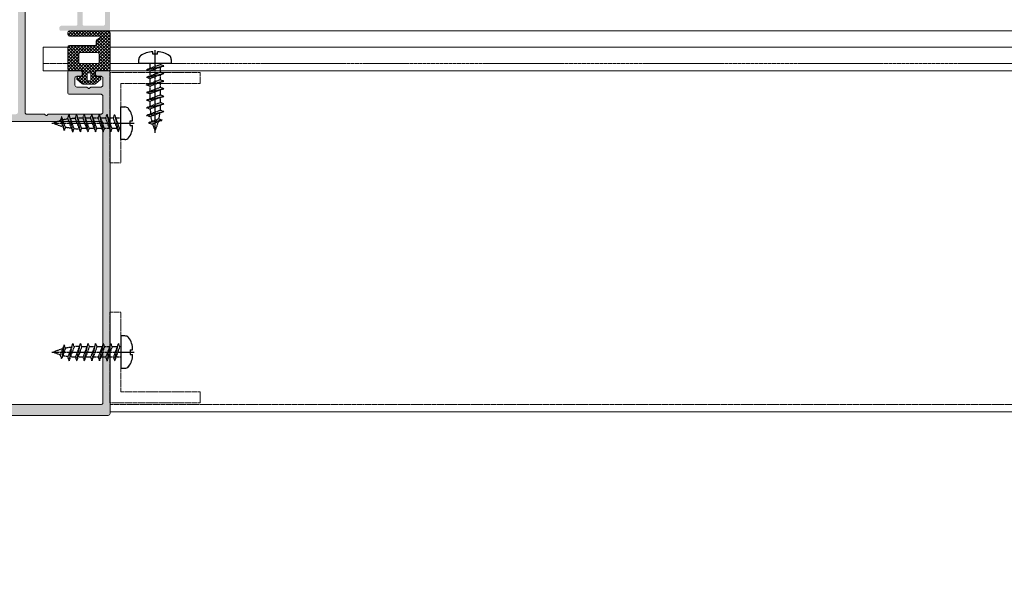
# Model space of a CAD drawing. Header units: millimetres. Extents: x -226731 to 126254, y -16359 to 60195.
# Tile 87 of 256: x -161617 to -161344, y 20732 to 20888. Entities that reach past the tile are written whole.
import ezdxf

# ---------------------------------------------------------------- set-up
doc = ezdxf.new("R2010")
doc.units = ezdxf.units.MM
doc.header["$LTSCALE"] = 0.1
doc.header["$MEASUREMENT"] = 0
doc.linetypes.add('CENTER', pattern=[2, 1.25, -0.25, 0.25, -0.25])
doc.linetypes.add('HIDDEN', pattern=[0.375, 0.25, -0.125])
for name, color, linetype, lineweight in [('01. Aluminium (Main Structure)', 6, 'Continuous', 5), ('0_CCE_ FF_SIDE WALL SPRINKLER', 6, 'Continuous', 0), ('3_Hatch', 8, 'Continuous', 0), ('SPRINKLER COVERAGE AREA', 1, 'Continuous', 9)]:
    doc.layers.add(name, color=color, linetype=linetype, lineweight=lineweight)
for name, color, linetype in [('CENTER LINE', 8, 'CENTER'), ('FIRE FIGHTING SERVICES', 5, 'Continuous'), ('HARDWARES', 7, 'Continuous')]:
    doc.layers.add(name, color=color, linetype=linetype)

# ---------------------------------------------------------------- blocks, each defined once
blk = doc.blocks.new('*U429')
at = {"layer": '3_Hatch', "color": 8}
for p, q in [((29.99, 199.78), (1150, 199.78)), ((28.4, 105.47), (1150, 105.47)), ((30.03, 98.97), (1150, 98.97)), ((29.51, 94.41), (1150, 94.41))]:
    blk.add_line(p, q, dxfattribs=at)
at = {"layer": '3_Hatch', "color": 8, "linetype": 'HIDDEN', "ltscale": 5}
blk.add_line((29.99, 197.78), (1150, 197.78), dxfattribs=at)
at = {"layer": '3_Hatch', "color": 8, "linetype": 'HIDDEN'}
blk.add_line((30.03, 103.48), (1150, 103.48), dxfattribs=at)
blk = doc.blocks.new('*U428')
at = {"layer": '3_Hatch'}
h = blk.add_hatch(color=8, dxfattribs=at)
h.dxf.hatch_style = 1
h.paths.add_polyline_path([(-4.22, 77.48), (-3.91, 77.79), (-3.91, 81.75), (-4.5, 82.78), (-4.5, 116.97), (-4.46, 117.16), (-4.35, 117.32), (-4.21, 117.43), (-4, 117.47), (4, 117.47), (4.19, 117.43), (4.35, 117.32), (4.46, 117.16), (4.52, 116.97), (4.52, 82.78), (3.89, 81.75), (3.89, 77.79), (4.21, 77.48), (4.3, 77.33), (4.3, 77.18), (4.21, 77.04), (3.89, 76.74), (3.89, 72.78), (4.52, 71.75), (4.52, 65.75), (4.46, 65.57), (4.35, 65.41), (4.19, 65.3), (4, 65.26), (-4, 65.26), (-4.21, 65.3), (-4.35, 65.41), (-4.46, 65.57), (-4.5, 65.75), (-4.5, 71.75), (-3.91, 72.78), (-3.91, 76.74), (-4.22, 77.04), (-4.28, 77.18), (-4.28, 77.33)], flags=16)
h.paths.add_polyline_path([(10.04, 65.44), (9.98, 65.26), (9.97, 65.08), (9.86, 64.91), (9.69, 64.8), (9.51, 64.77), (7, 64.77), (6.82, 64.8), (6.64, 64.91), (6.53, 65.08), (6.51, 65.26), (6.51, 116.97), (6.53, 117.16), (6.64, 117.32), (6.82, 117.43), (7, 117.47), (11.89, 117.47), (12.18, 117.78), (12.33, 117.87), (12.47, 117.87), (12.6, 117.78), (12.93, 117.47), (27.5, 117.47), (27.69, 117.43), (27.87, 117.32), (27.96, 117.16), (28, 116.97), (28, 112.48), (27.96, 112.27), (27.87, 112.11), (27.69, 112), (27.5, 111.96), (18.82, 111.96), (18.62, 111.93), (18.45, 111.82), (18.34, 111.65), (18.3, 111.45), (18.3, 105.98), (18.34, 105.78), (18.45, 105.6), (18.62, 105.51), (18.82, 105.47), (21.8, 105.47), (22, 105.51), (22.16, 105.6), (22.27, 105.78), (22.29, 105.98), (22.29, 106.46), (22.27, 106.66), (22.16, 106.81), (22, 106.92), (21.8, 106.97), (20.81, 106.97), (20.61, 107.01), (20.46, 107.12), (20.35, 107.26), (20.3, 107.47), (20.3, 109.46), (20.35, 109.66), (20.46, 109.81), (20.61, 109.92), (20.81, 109.97), (23.64, 109.97), (23.94, 110.28), (24.08, 110.35), (24.23, 110.35), (24.36, 110.28), (24.69, 109.97), (27.5, 109.97), (27.69, 109.92), (27.87, 109.81), (27.96, 109.66), (28, 109.46), (28, 107.47), (27.96, 107.26), (27.87, 107.12), (27.69, 107.01), (27.5, 106.97), (26.52, 106.97), (26.31, 106.92), (26.17, 106.81), (26.06, 106.66), (26, 106.46), (26, 105.98), (26.06, 105.78), (26.17, 105.6), (26.31, 105.51), (26.52, 105.47), (29.51, 105.47), (29.7, 105.51), (29.86, 105.6), (29.97, 105.78), (29.99, 105.98), (29.97, 200.47), (29.86, 200.65), (29.78, 200.7), (29.7, 200.76), (29.61, 200.77), (29.51, 200.78), (-29.51, 200.78), (-29.71, 200.76), (-29.86, 200.65), (-29.97, 200.47), (-30.01, 200.3), (-30.01, 105.98), (-29.97, 105.78), (-29.86, 105.6), (-29.71, 105.51), (-29.51, 105.47), (-26.5, 105.47), (-26.31, 105.51), (-26.15, 105.6), (-26.04, 105.78), (-26, 105.98), (-26, 106.46), (-26.04, 106.66), (-26.15, 106.81), (-26.31, 106.92), (-26.5, 106.97), (-27.52, 106.97), (-27.69, 107.01), (-27.87, 107.12), (-27.98, 107.26), (-28.01, 107.47), (-28.01, 109.46), (-27.98, 109.66), (-27.87, 109.81), (-27.69, 109.92), (-27.52, 109.97), (-24.69, 109.97), (-24.37, 110.28), (-24.25, 110.35), (-24.06, 110.35), (-23.94, 110.28), (-23.63, 109.97), (-20.81, 109.97), (-20.61, 109.92), (-20.44, 109.81), (-20.33, 109.66), (-20.3, 109.46), (-20.3, 107.47), (-20.33, 107.26), (-20.44, 107.12), (-20.61, 107.01), (-20.81, 106.97), (-21.82, 106.97), (-22.02, 106.92), (-22.16, 106.81), (-22.27, 106.66), (-22.31, 106.46), (-22.31, 105.98), (-22.27, 105.78), (-22.16, 105.6), (-22.02, 105.51), (-21.82, 105.47), (-18.8, 105.47), (-18.61, 105.51), (-18.45, 105.6), (-18.34, 105.78), (-18.3, 105.98), (-18.3, 111.45), (-18.34, 111.65), (-18.45, 111.82), (-18.61, 111.93), (-18.8, 111.96), (-27.52, 111.96), (-27.69, 112), (-27.87, 112.11), (-27.98, 112.27), (-28.01, 112.48), (-28.01, 116.97), (-27.98, 117.16), (-27.87, 117.32), (-27.69, 117.43), (-27.52, 117.47), (-12.93, 117.47), (-12.62, 117.78), (-12.49, 117.87), (-12.34, 117.87), (-12.18, 117.78), (-11.87, 117.47), (-7, 117.47), (-6.8, 117.43), (-6.66, 117.32), (-6.55, 117.16), (-6.51, 116.97), (-6.51, 65.26), (-6.55, 65.08), (-6.66, 64.91), (-6.8, 64.8), (-7, 64.77), (-9.51, 64.77), (-9.71, 64.8), (-9.86, 64.91), (-9.97, 65.08), (-10, 65.26), (-10.04, 65.44), (-10.15, 65.63), (-10.31, 65.74), (-10.5, 65.75), (-11.5, 65.75), (-11.7, 65.74), (-11.85, 65.63), (-11.96, 65.44), (-12.01, 65.26), (-12.01, 63.25), (-11.96, 63.07), (-11.85, 62.9), (-11.7, 62.79), (-11.5, 62.77), (-0.53, 62.77), (-0.2, 63.07), (-0.07, 63.14), (0.07, 63.14), (0.22, 63.07), (0.51, 62.77), (11.5, 62.77), (11.69, 62.79), (11.85, 62.9), (11.96, 63.07), (12.01, 63.25), (12.01, 65.26), (11.96, 65.44), (11.85, 65.63), (11.69, 65.74), (11.5, 65.75), (10.5, 65.75), (10.3, 65.74), (10.15, 65.63)])
h.paths.add_polyline_path([(28, 197.28), (27.96, 197.47), (27.87, 197.65), (27.69, 197.76), (27.5, 197.8), (-27.52, 197.8), (-27.69, 197.76), (-27.87, 197.65), (-27.98, 197.47), (-28.01, 197.28), (-28.01, 119.97), (-27.98, 119.77), (-27.87, 119.63), (-27.69, 119.52), (-27.52, 119.46), (27.5, 119.46), (27.69, 119.52), (27.87, 119.63), (27.96, 119.77), (28, 119.97)], flags=16)
h = blk.add_hatch(color=8, dxfattribs=at)
h.dxf.hatch_style = 1
h.paths.add_polyline_path([(-28.61, 57.99), (-28.61, 92.53), (-28.57, 92.71), (-28.46, 92.87), (-28.28, 92.98), (-28.1, 93.02), (-22.9, 93.02), (-22.7, 92.98), (-22.54, 92.87), (-22.44, 92.71), (-22.41, 92.53), (-22.41, 57.99), (-22.44, 57.83), (-22.54, 57.65), (-22.7, 57.54), (-22.9, 57.52), (-28.1, 57.52), (-28.28, 57.54), (-28.46, 57.65), (-28.57, 57.83)], flags=16)
h.paths.add_polyline_path([(-22.35, 38.09), (-22.41, 37.89), (-22.41, 33.9), (-22.44, 33.7), (-22.54, 33.54), (-22.7, 33.43), (-22.9, 33.41), (-28.1, 33.41), (-28.28, 33.43), (-28.46, 33.54), (-28.57, 33.7), (-28.61, 33.9), (-28.61, 55.6), (-28.57, 55.8), (-28.46, 55.96), (-28.28, 56.07), (-28.1, 56.11), (-22.9, 56.11), (-22.7, 56.07), (-22.54, 55.96), (-22.44, 55.8), (-22.41, 55.6), (-22.41, 51.61), (-22.35, 51.41), (-22.24, 51.26), (-22.1, 51.15), (-21.9, 51.12), (-21.49, 51.12), (-21.31, 51.15), (-21.15, 51.26), (-21.04, 51.41), (-21, 51.61), (-21, 55.6), (-20.95, 55.8), (-20.84, 55.96), (-20.69, 56.07), (-20.49, 56.11), (-17.36, 56.11), (-17.16, 56.07), (-16.98, 55.96), (-16.87, 55.8), (-16.85, 55.6), (-16.85, 52.5), (-16.81, 52.32), (-16.7, 52.16), (-16.54, 52.05), (-16.35, 52.01), (-13.79, 52.01), (-13.61, 51.96), (-13.45, 51.85), (-13.34, 51.7), (-13.3, 51.5), (-13.3, 33.9), (-13.34, 33.7), (-13.45, 33.54), (-13.61, 33.43), (-13.79, 33.41), (-20.49, 33.41), (-20.69, 33.43), (-20.84, 33.54), (-20.95, 33.7), (-21, 33.9), (-21, 37.89), (-21.04, 38.09), (-21.15, 38.26), (-21.31, 38.37), (-21.49, 38.4), (-21.9, 38.4), (-22.1, 38.37), (-22.24, 38.26)], flags=16)
h.paths.add_polyline_path([(-11.89, 36.23), (-12.2, 36.54), (-12.29, 36.66), (-12.29, 36.83), (-12.2, 36.96), (-11.89, 37.27), (-11.89, 39.59), (-11.85, 39.79), (-11.74, 39.96), (-11.58, 40.07), (-11.38, 40.09), (-9, 40.09), (-8.8, 40.07), (-8.65, 39.96), (-8.54, 39.79), (-8.49, 39.59), (-8.49, 38.99), (-8.42, 38.75), (-8.36, 38.68), (-8.31, 38.6), (-8.23, 38.57), (-8.16, 38.53), (-8.09, 38.49), (-8, 38.49), (-7.92, 38.49), (-7.85, 38.51), (-7.78, 38.55), (-7.7, 38.59), (-7.65, 38.64), (-7.59, 38.69), (-7.54, 38.77), (-7.5, 38.86), (-7.48, 38.99), (-7.48, 43.3), (-7.52, 43.49), (-7.63, 43.65), (-7.79, 43.76), (-8, 43.8), (-8.38, 43.8), (-8.58, 43.76), (-8.76, 43.65), (-8.84, 43.49), (-8.89, 43.3), (-8.89, 42.24), (-8.93, 42.06), (-9.04, 41.9), (-9.2, 41.79), (-9.38, 41.73), (-11.38, 41.73), (-11.58, 41.79), (-11.74, 41.9), (-11.85, 42.06), (-11.89, 42.24), (-11.89, 51.5), (-11.85, 51.7), (-11.74, 51.85), (-11.58, 51.96), (-11.38, 52.01), (-9.38, 52.01), (-9.2, 51.96), (-9.04, 51.85), (-8.93, 51.7), (-8.89, 51.5), (-8.89, 49.91), (-8.84, 49.71), (-8.76, 49.54), (-8.58, 49.43), (-8.38, 49.4), (-8, 49.4), (-7.79, 49.43), (-7.63, 49.54), (-7.52, 49.71), (-7.48, 49.91), (-7.48, 57.01), (-7.52, 57.21), (-7.63, 57.35), (-7.79, 57.46), (-8, 57.52), (-9.92, 57.52), (-10.12, 57.46), (-10.26, 57.35), (-10.37, 57.21), (-10.43, 57.01), (-10.37, 56.8), (-10.26, 56.66), (-10.12, 56.55), (-9.92, 56.51), (-9.38, 56.51), (-9.2, 56.46), (-9.04, 56.35), (-8.93, 56.2), (-8.89, 56), (-8.89, 53.91), (-8.93, 53.71), (-9.04, 53.55), (-9.2, 53.44), (-9.38, 53.4), (-14.95, 53.4), (-15.15, 53.44), (-15.29, 53.55), (-15.4, 53.71), (-15.44, 53.91), (-15.44, 56), (-15.4, 56.2), (-15.29, 56.35), (-15.15, 56.46), (-14.95, 56.51), (-14.36, 56.51), (-14.25, 56.55), (-14.16, 56.58), (-14.07, 56.64), (-14.01, 56.71), (-13.96, 56.79), (-13.94, 56.88), (-13.92, 56.97), (-13.92, 57.06), (-13.94, 57.13), (-13.96, 57.22), (-14.01, 57.3), (-14.07, 57.37), (-14.16, 57.43), (-14.25, 57.48), (-14.42, 57.52), (-20.49, 57.52), (-20.69, 57.54), (-20.84, 57.65), (-20.95, 57.83), (-21, 57.99), (-21, 92.53), (-20.95, 92.71), (-20.84, 92.87), (-20.69, 92.98), (-20.49, 93.02), (-16.5, 93.02), (-16.3, 93.06), (-16.15, 93.17), (-16.04, 93.35), (-15.99, 93.52), (-15.99, 93.92), (-16.04, 94.12), (-16.15, 94.28), (-16.3, 94.39), (-16.5, 94.41), (-29.51, 94.41), (-29.69, 94.39), (-29.85, 94.28), (-29.96, 94.12), (-30, 93.92), (-30, 30.48), (-29.96, 30.3), (-29.85, 30.13), (-29.69, 30.02), (-29.51, 30.01), (-29.3, 30.02), (-29.14, 30.13), (-29.05, 30.3), (-29.01, 30.48), (-29.01, 31.49), (-28.96, 31.69), (-28.85, 31.84), (-28.7, 31.95), (-28.5, 32), (-8, 32), (-7.79, 32.04), (-7.63, 32.15), (-7.52, 32.31), (-7.48, 32.49), (-7.48, 34.51), (-7.52, 34.69), (-7.63, 34.85), (-7.79, 34.96), (-8, 35), (-8.18, 34.96), (-8.34, 34.85), (-8.45, 34.69), (-8.49, 34.51), (-8.49, 33.9), (-8.54, 33.7), (-8.65, 33.54), (-8.8, 33.43), (-9, 33.41), (-11.38, 33.41), (-11.58, 33.43), (-11.74, 33.54), (-11.85, 33.7), (-11.89, 33.9)])
at = {"layer": '01. Aluminium (Main Structure)', "color": 8, "linetype": 'ByBlock'}
for p, q in [((-30.01, 200.3), (-29.97, 200.47)), ((-30.01, 105.98), (-30.01, 200.3)), ((-29.97, 200.47), (-29.86, 200.65)), ((-29.86, 200.65), (-29.71, 200.76)), ((-29.71, 200.76), (-29.51, 200.78)), ((-29.51, 200.78), (29.51, 200.78)), ((-28.01, 197.28), (-27.98, 197.47)), ((-28.01, 119.97), (-28.01, 197.28)), ((-27.98, 197.47), (-27.87, 197.65)), ((-27.87, 197.65), (-27.69, 197.76)), ((-27.69, 197.76), (-27.52, 197.8)), ((-27.52, 197.8), (27.5, 197.8)), ((-27.98, 119.77), (-28.01, 119.97)), ((-27.87, 119.63), (-27.98, 119.77)), ((-27.98, 117.16), (-27.87, 117.32)), ((-27.69, 119.52), (-27.87, 119.63)), ((-27.87, 117.32), (-27.69, 117.43)), ((-27.52, 119.46), (-27.69, 119.52)), ((-27.69, 117.43), (-27.52, 117.47)), ((27.5, 119.46), (-27.52, 119.46)), ((-27.52, 117.47), (-12.93, 117.47)), ((-12.93, 117.47), (-12.62, 117.78)), ((-12.62, 117.78), (-12.49, 117.87)), ((-12.49, 117.87), (-12.34, 117.87)), ((-12.34, 117.87), (-12.18, 117.78)), ((-12.18, 117.78), (-11.87, 117.47)), ((-11.87, 117.47), (-7, 117.47)), ((-7, 117.47), (-6.8, 117.43)), ((-6.8, 117.43), (-6.66, 117.32)), ((-6.66, 117.32), (-6.55, 117.16)), ((-28.01, 116.97), (-27.98, 117.16)), ((-28.01, 112.48), (-28.01, 116.97)), ((-6.55, 117.16), (-6.51, 116.97)), ((-6.51, 116.97), (-6.51, 65.26)), ((-27.98, 112.27), (-28.01, 112.48)), ((-27.87, 112.11), (-27.98, 112.27)), ((-27.69, 112), (-27.87, 112.11)), ((-27.52, 111.96), (-27.69, 112)), ((-18.8, 111.96), (-27.52, 111.96)), ((-18.8, 111.96), (-18.61, 111.93)), ((-18.61, 111.93), (-18.45, 111.82)), ((-18.45, 111.82), (-18.34, 111.65)), ((-28.01, 109.46), (-27.98, 109.66)), ((-28.01, 107.47), (-28.01, 109.46)), ((-27.98, 109.66), (-27.87, 109.81)), ((-27.87, 109.81), (-27.69, 109.92)), ((-27.69, 109.92), (-27.52, 109.97)), ((-27.52, 109.97), (-24.69, 109.97)), ((-24.69, 109.97), (-24.37, 110.28)), ((-24.37, 110.28), (-24.25, 110.35)), ((-24.25, 110.35), (-24.06, 110.35)), ((-24.06, 110.35), (-23.94, 110.28)), ((-23.94, 110.28), (-23.63, 109.97)), ((-23.63, 109.97), (-20.81, 109.97)), ((-20.81, 109.97), (-20.61, 109.92)), ((-20.61, 109.92), (-20.44, 109.81)), ((-20.44, 109.81), (-20.33, 109.66)), ((-20.33, 109.66), (-20.3, 109.46)), ((-20.3, 109.46), (-20.3, 107.47)), ((-18.34, 111.65), (-18.3, 111.45)), ((-18.3, 111.45), (-18.3, 105.98)), ((-27.98, 107.26), (-28.01, 107.47)), ((-27.87, 107.12), (-27.98, 107.26)), ((-27.69, 107.01), (-27.87, 107.12)), ((-27.52, 106.97), (-27.69, 107.01)), ((-26.5, 106.97), (-27.52, 106.97)), ((-26.5, 106.97), (-26.31, 106.92)), ((-26.31, 106.92), (-26.15, 106.81)), ((-26.15, 106.81), (-26.04, 106.66)), ((-26.04, 106.66), (-26, 106.46)), ((-26, 106.46), (-26, 105.98)), ((-22.31, 106.46), (-22.27, 106.66)), ((-22.31, 106.46), (-22.31, 105.98)), ((-22.27, 106.66), (-22.16, 106.81)), ((-22.16, 106.81), (-22.02, 106.92)), ((-22.02, 106.92), (-21.82, 106.97)), ((-20.81, 106.97), (-21.82, 106.97)), ((-20.61, 107.01), (-20.81, 106.97)), ((-20.44, 107.12), (-20.61, 107.01)), ((-20.33, 107.26), (-20.44, 107.12)), ((-20.3, 107.47), (-20.33, 107.26)), ((-29.97, 105.78), (-30.01, 105.98)), ((-29.86, 105.6), (-29.97, 105.78)), ((-29.71, 105.51), (-29.86, 105.6)), ((-29.51, 105.47), (-29.71, 105.51)), ((-26.5, 105.47), (-29.51, 105.47)), ((-26.31, 105.51), (-26.5, 105.47)), ((-26.15, 105.6), (-26.31, 105.51)), ((-26.04, 105.78), (-26.15, 105.6)), ((-26, 105.98), (-26.04, 105.78)), ((-22.27, 105.78), (-22.31, 105.98)), ((-22.16, 105.6), (-22.27, 105.78)), ((-22.02, 105.51), (-22.16, 105.6)), ((-21.82, 105.47), (-22.02, 105.51)), ((-18.8, 105.47), (-21.82, 105.47)), ((-18.61, 105.51), (-18.8, 105.47)), ((-18.45, 105.6), (-18.61, 105.51)), ((-18.34, 105.78), (-18.45, 105.6)), ((-18.3, 105.98), (-18.34, 105.78))]:
    blk.add_line(p, q, dxfattribs=at)
at = {"layer": '3_Hatch', "color": 8}
for p, q in [((-29.99, 199.78), (-100, 199.78)), ((-26.02, 109.07), (-27.45, 107.75)), ((-22.74, 109.2), (-25.57, 109.2)), ((-20.86, 107.75), (-22.29, 109.07)), ((-26.74, 107.02), (-26.24, 107.02)), ((-25.82, 106.5), (-25.82, 105.95)), ((-24.66, 106.2), (-24.66, 108)), ((-24.46, 108.2), (-23.86, 108.2)), ((-23.66, 108), (-23.66, 106.2)), ((-22.5, 105.95), (-22.5, 106.5)), ((-22.07, 107.02), (-21.57, 107.02)), ((-28.4, 105.47), (-100, 105.47)), ((-30.03, 105.22), (-30.03, 94.94)), ((-26.22, 105.47), (-29.79, 105.47)), ((-23.86, 106), (-24.46, 106)), ((-18.79, 105.47), (-22.09, 105.47)), ((-11.51, 105.47), (-19.87, 105.47)), ((-18.29, 98.95), (-18.29, 104.97)), ((-11.51, 105.47), (-11.51, 98.97)), ((-27.03, 100.94), (-27.03, 102.99)), ((-26.53, 103.49), (-21.85, 103.49)), ((-21.35, 102.99), (-21.35, 100.94)), ((-30.03, 98.97), (-100, 98.97)), ((-21.85, 100.44), (-26.53, 100.44)), ((-26.17, 97.23), (-26.17, 98.25)), ((-25.97, 98.45), (-18.79, 98.45)), ((-11.51, 98.97), (-18.29, 98.97)), ((-27.17, 96.32), (-26.4, 96.81)), ((-18.75, 95.91), (-26.98, 95.91)), ((-29.51, 94.41), (-100, 94.41)), ((-29.46, 94.41), (-18.75, 94.41))]:
    blk.add_line(p, q, dxfattribs=at)
at = {"layer": '3_Hatch', "color": 8, "linetype": 'HIDDEN', "ltscale": 5}
for p, q in [((-29.99, 197.78), (-100, 197.78)), ((-54.99, 197.28), (-29.99, 197.28)), ((-54.99, 197.28), (-54.99, 194.28)), ((-29.99, 197.28), (-29.99, 172.28)), ((-54.99, 194.28), (-32.99, 194.28)), ((-32.99, 194.28), (-32.99, 172.28)), ((-29.99, 172.28), (-32.99, 172.28)), ((-29.99, 130.97), (-32.99, 130.97)), ((-32.99, 108.97), (-32.99, 130.97)), ((-29.99, 105.97), (-29.99, 130.97)), ((-54.99, 108.97), (-32.99, 108.97)), ((-54.99, 105.97), (-54.99, 108.97)), ((-54.99, 105.97), (-29.99, 105.97)), ((-21.74, 103.48), (-26.63, 103.48)), ((-11.51, 103.48), (-18.29, 103.48))]:
    blk.add_line(p, q, dxfattribs=at)
at = {"layer": '3_Hatch', "color": 8, "linetype": 'Continuous'}
for p, q in [((-27.25, 107.08), (-25.13, 109.2)), ((-26.43, 107.02), (-24.24, 109.2)), ((-24.4, 108.2), (-25.41, 109.2)), ((-22.29, 106.97), (-24.53, 109.2)), ((-24.36, 108.2), (-23.36, 109.2)), ((-23.66, 108.02), (-22.51, 109.17)), ((-21.42, 106.99), (-23.64, 109.2)), ((-20.87, 107.31), (-22.76, 109.2)), ((-26.76, 107.01), (-27.46, 107.72)), ((-22.35, 103.49), (-27.01, 108.15)), ((-24.66, 106.68), (-26.55, 108.58)), ((-24.66, 107.57), (-26.09, 109)), ((-25.83, 105.84), (-24.66, 107.02)), ((-25.82, 106.74), (-24.66, 107.91)), ((-25.53, 103.49), (-22.5, 106.53)), ((-23.66, 107.14), (-22, 108.8)), ((-23.66, 106.25), (-21.54, 108.37)), ((-22.5, 106.29), (-23.66, 107.45)), ((-18.29, 101.2), (-23.66, 106.57)), ((-22.01, 107.02), (-21.08, 107.95)), ((-21.06, 107.08), (-20.92, 107.23)), ((-30.03, 100.77), (-24.65, 106.15)), ((-30.03, 101.65), (-26.2, 105.48)), ((-30.03, 105.19), (-29.74, 105.47)), ((-30.03, 104.3), (-28.86, 105.47)), ((-30.03, 103.42), (-27.97, 105.47)), ((-30.03, 102.54), (-27.09, 105.47)), ((-27.03, 101.98), (-30.03, 104.98)), ((-27.03, 101.1), (-30.03, 104.1)), ((-27.03, 102.86), (-29.63, 105.47)), ((-26.73, 103.45), (-28.75, 105.47)), ((-25.89, 103.49), (-27.86, 105.47)), ((-25, 103.49), (-26.98, 105.47)), ((-26.42, 103.49), (-23.91, 106)), ((-24.12, 103.49), (-26.13, 105.5)), ((-23.23, 103.49), (-25.82, 106.07)), ((-24.65, 103.49), (-22.42, 105.72)), ((-18.29, 100.31), (-23.98, 106)), ((-23.77, 103.49), (-21.79, 105.47)), ((-23.51, 98.45), (-18.29, 103.67)), ((-22.88, 103.49), (-20.9, 105.47)), ((-22, 103.49), (-20.02, 105.47)), ((-18.29, 102.08), (-21.68, 105.47)), ((-21.4, 103.21), (-19.14, 105.47)), ((-21.35, 102.38), (-18.42, 105.31)), ((-21.35, 101.49), (-18.29, 104.55)), ((-18.29, 102.96), (-20.79, 105.47)), ((-18.29, 103.85), (-19.91, 105.47)), ((-18.29, 104.73), (-19.03, 105.47)), ((-25.26, 98.45), (-30.03, 103.21)), ((-30.03, 99.88), (-27.03, 102.88)), ((-26.1, 98.4), (-30.03, 102.33)), ((-30.03, 99), (-27.03, 102)), ((-26.17, 97.59), (-30.03, 101.45)), ((-30.03, 98.12), (-27.03, 101.12)), ((-22.63, 98.45), (-18.29, 102.79)), ((-21.74, 98.45), (-18.29, 101.9)), ((-18.29, 99.43), (-21.35, 102.49)), ((-18.39, 98.64), (-21.35, 101.6)), ((-20.86, 98.45), (-18.29, 101.02)), ((-26.33, 96.87), (-30.03, 100.56)), ((-30.03, 97.23), (-26.76, 100.5)), ((-30.03, 96.35), (-25.94, 100.44)), ((-30.03, 95.47), (-25.06, 100.44)), ((-26.87, 96.52), (-30.03, 99.68)), ((-27.4, 96.17), (-30.03, 98.79)), ((-29.9, 94.71), (-24.17, 100.44)), ((-24.37, 98.45), (-26.36, 100.44)), ((-23.49, 98.45), (-25.48, 100.44)), ((-25.28, 98.45), (-23.29, 100.44)), ((-22.61, 98.45), (-24.6, 100.44)), ((-24.39, 98.45), (-22.4, 100.44)), ((-21.72, 98.45), (-23.71, 100.44)), ((-20.84, 98.45), (-22.83, 100.44)), ((-19.95, 98.45), (-21.94, 100.44)), ((-19.07, 98.45), (-21.38, 100.75)), ((-19.97, 98.45), (-18.29, 100.13)), ((-19.09, 98.45), (-18.29, 99.25)), ((-26.53, 94.41), (-30.03, 97.91)), ((-27.41, 94.41), (-30.03, 97.03)), ((-28.3, 94.41), (-30.03, 96.14)), ((-29.31, 94.41), (-26.17, 97.55)), ((-28.43, 94.41), (-26.93, 95.91)), ((-27.54, 94.41), (-26.04, 95.91)), ((-25.64, 94.41), (-27.08, 95.84)), ((-26.66, 94.41), (-25.16, 95.91)), ((-24.76, 94.41), (-26.26, 95.91)), ((-25.78, 94.41), (-24.28, 95.91)), ((-23.88, 94.41), (-25.38, 95.91)), ((-24.89, 94.41), (-23.39, 95.91)), ((-22.99, 94.41), (-24.49, 95.91)), ((-24.01, 94.41), (-22.51, 95.91)), ((-22.11, 94.41), (-23.61, 95.91)), ((-23.12, 94.41), (-21.62, 95.91)), ((-21.22, 94.41), (-22.72, 95.91)), ((-22.24, 94.41), (-20.74, 95.91)), ((-20.34, 94.41), (-21.84, 95.91)), ((-21.36, 94.41), (-19.86, 95.91)), ((-19.46, 94.41), (-20.96, 95.91)), ((-20.47, 94.41), (-18.97, 95.91)), ((-18.64, 94.48), (-20.07, 95.91)), ((-19.59, 94.41), (-18.41, 95.59)), ((-18.3, 95.02), (-19.19, 95.91)), ((-29.18, 94.41), (-30.03, 95.26)), ((-18.64, 94.47), (-18.44, 94.68))]:
    blk.add_line(p, q, dxfattribs=at)
at = {"layer": '3_Hatch', "color": 8, "linetype": 'HIDDEN'}
blk.add_line((-30.03, 103.48), (-100, 103.48), dxfattribs=at)
at = {"layer": '3_Hatch', "color": 8}
for centre, radius, start, end in [((-25.57, 108.4), 0.8, 90, 124.0993), ((-22.74, 108.4), 0.8, 55.9007, 89.9999), ((-26.94, 107.54), 0.553, 157.0553, 290.8746), ((-26.21, 106.61), 0.41, 344.7252, 94.1843), ((-24.46, 108), 0.2, 90, 180), ((-23.86, 108), 0.2, 0, 90), ((-22.1, 106.61), 0.411, 86.1528, 194.8706), ((-21.37, 107.54), 0.553, 249.1253, 22.9447), ((-29.78, 105.22), 0.25, 93.0889, 180), ((-26.35, 105.99), 0.533, 284.2078, 355.4538), ((-24.46, 106.2), 0.2, 180, 270), ((-23.86, 106.2), 0.2, 270, 360), ((-21.96, 105.99), 0.533, 184.5462, 255.7922), ((-18.79, 104.97), 0.5, 360, 89.9978), ((-26.53, 102.99), 0.5, 90, 180), ((-26.53, 100.94), 0.5, 180, 270), ((-21.85, 102.99), 0.5, 360, 90), ((-21.85, 100.94), 0.5, 270, 360), ((-25.97, 98.25), 0.2, 90, 179.9858), ((-18.79, 98.95), 0.5, 270, 360), ((-27.17, 96.07), 0.25, 90, 319.3278), ((-26.67, 97.23), 0.5, 302.303, 360), ((-19.13, 95.16), 0.841, 296.8649, 63.1227), ((-29.26, 95.19), 0.8, 197.7707, 256.141)]:
    blk.add_arc(centre, radius, start, end, dxfattribs=at)
at = {"layer": 'CENTER LINE', "color": 8, "linetype": 'CENTER'}
for p, q in [((-13.86, 183.28), (-36.76, 183.28)), ((-42.49, 122.61), (-42.49, 99.71)), ((-13.86, 119.97), (-36.76, 119.97))]:
    blk.add_line(p, q, dxfattribs=at)
at = {"layer": 'HARDWARES', "color": 8, "linetype": 'Continuous'}
for p, q in [((-32.99, 187.77), (-34.14, 187.77)), ((-32.99, 178.8), (-32.99, 187.77)), ((-35.6, 183.95), (-36.26, 183.95)), ((-35.6, 182.62), (-36.26, 182.62)), ((-35.6, 182.62), (-35.6, 183.95)), ((-34.14, 178.8), (-32.99, 178.8)), ((-34.14, 124.46), (-32.99, 124.46)), ((-32.99, 124.46), (-32.99, 115.48)), ((-35.6, 120.63), (-36.26, 120.63)), ((-35.6, 120.63), (-35.6, 119.31)), ((-35.6, 119.31), (-36.26, 119.31)), ((-32.99, 115.48), (-34.14, 115.48)), ((-46.98, 103.48), (-38, 103.48)), ((-46.98, 102.33), (-46.98, 103.48)), ((-43.15, 100.87), (-43.15, 100.21)), ((-43.15, 100.87), (-41.83, 100.87)), ((-41.83, 100.87), (-41.83, 100.21)), ((-38, 103.48), (-38, 102.33))]:
    blk.add_line(p, q, dxfattribs=at)
at = {"layer": 'HARDWARES', "color": 8}
for p, q in [((-32.99, 178.8), (-32.99, 187.77)), ((-33.81, 178.8), (-32.99, 178.8)), ((-33.81, 124.46), (-32.99, 124.46)), ((-32.99, 124.46), (-32.99, 115.48)), ((-46.98, 103.48), (-38, 103.48)), ((-46.98, 102.66), (-46.98, 103.48))]:
    blk.add_line(p, q, dxfattribs=at)
at = {"layer": 'HARDWARES', "color": 8, "linetype": 'HIDDEN'}
for p, q in [((-30.94, 184.72), (-29.53, 184.72)), ((-28.83, 184.72), (-27.43, 184.72)), ((-26.73, 184.72), (-25.33, 184.72)), ((-24.63, 184.72), (-23.23, 184.72)), ((-22.53, 184.72), (-21.12, 184.72)), ((-17.68, 182.21), (-16.62, 185.1)), ((-17.34, 181.3), (-16.62, 185.1)), ((-16.29, 184.19), (-17.34, 181.3)), ((-16.62, 185.1), (-16.29, 184.19)), ((-32.99, 181.84), (-32.68, 181.84)), ((-31.98, 181.84), (-30.58, 181.84)), ((-29.88, 181.84), (-28.48, 181.84)), ((-27.78, 181.84), (-26.38, 181.84)), ((-25.68, 181.84), (-24.27, 181.84)), ((-23.58, 181.84), (-22.17, 181.84)), ((-17.68, 182.21), (-17.34, 181.3)), ((-41.59, 120.18), (-44.48, 119.13)), ((-40.68, 119.85), (-41.59, 120.18)), ((-32.99, 121.41), (-32.68, 121.41)), ((-31.98, 121.41), (-30.58, 121.41)), ((-29.88, 121.41), (-28.48, 121.41)), ((-27.78, 121.41), (-26.38, 121.41)), ((-25.68, 121.41), (-24.27, 121.41)), ((-23.58, 121.41), (-22.17, 121.41)), ((-17.68, 121.05), (-17.34, 121.96)), ((-17.68, 121.05), (-16.62, 118.16)), ((-16.29, 119.07), (-17.34, 121.96)), ((-17.34, 121.96), (-16.62, 118.16)), ((-44.48, 119.13), (-40.68, 119.85)), ((-43.57, 118.79), (-44.48, 119.13)), ((-43.57, 118.79), (-40.68, 119.85)), ((-30.94, 118.53), (-29.53, 118.53)), ((-28.83, 118.53), (-27.43, 118.53)), ((-26.73, 118.53), (-25.33, 118.53)), ((-24.63, 118.53), (-23.23, 118.53)), ((-22.53, 118.53), (-21.12, 118.53)), ((-16.62, 118.16), (-16.29, 119.07)), ((-41.05, 113.94), (-41.05, 115.35)), ((-43.93, 112.89), (-43.93, 114.3)), ((-43.93, 110.79), (-43.93, 112.2)), ((-41.05, 111.84), (-41.05, 113.24)), ((-43.93, 108.69), (-43.93, 110.09)), ((-41.05, 109.74), (-41.05, 111.14)), ((-41.05, 107.64), (-41.05, 109.04)), ((-43.93, 106.59), (-43.93, 107.99)), ((-41.05, 105.53), (-41.05, 106.94)), ((-43.93, 104.49), (-43.93, 105.89)), ((-43.93, 103.48), (-43.93, 103.79))]:
    blk.add_line(p, q, dxfattribs=at)
for points in [[(-32.33, 180.88), (-32.68, 181.84), (-31.29, 185.68), (-32.33, 180.88), (-30.94, 184.72), (-31.29, 185.68)], [(-30.23, 180.88), (-30.58, 181.84), (-29.18, 185.68), (-30.23, 180.88), (-28.83, 184.72), (-29.18, 185.68)], [(-28.13, 180.88), (-28.48, 181.84), (-27.08, 185.68), (-28.13, 180.88), (-26.73, 184.72), (-27.08, 185.68)], [(-26.03, 180.88), (-26.38, 181.84), (-24.98, 185.68), (-26.03, 180.88), (-24.63, 184.72), (-24.98, 185.68)], [(-23.92, 180.88), (-24.27, 181.84), (-22.88, 185.68), (-23.92, 180.88), (-22.53, 184.72), (-22.88, 185.68)], [(-21.82, 180.88), (-22.17, 181.84), (-20.77, 185.68), (-21.82, 180.88), (-20.42, 184.72), (-20.77, 185.68)], [(-19.71, 180.86), (-20.06, 181.82), (-18.66, 185.66), (-19.71, 180.86), (-18.31, 184.7), (-18.66, 185.66)], [(-32.99, 184.72), (-31.64, 184.72)], [(-32.33, 122.37), (-32.68, 121.41), (-31.29, 117.57), (-32.33, 122.37), (-30.94, 118.53), (-31.29, 117.57)], [(-30.23, 122.37), (-30.58, 121.41), (-29.18, 117.57), (-30.23, 122.37), (-28.83, 118.53), (-29.18, 117.57)], [(-28.13, 122.37), (-28.48, 121.41), (-27.08, 117.57), (-28.13, 122.37), (-26.73, 118.53), (-27.08, 117.57)], [(-26.03, 122.37), (-26.38, 121.41), (-24.98, 117.57), (-26.03, 122.37), (-24.63, 118.53), (-24.98, 117.57)], [(-23.92, 122.37), (-24.27, 121.41), (-22.88, 117.57), (-23.92, 122.37), (-22.53, 118.53), (-22.88, 117.57)], [(-21.82, 122.37), (-22.17, 121.41), (-20.77, 117.57), (-21.82, 122.37), (-20.42, 118.53), (-20.77, 117.57)], [(-19.71, 122.4), (-20.06, 121.44), (-18.66, 117.6), (-19.71, 122.4), (-18.31, 118.56), (-18.66, 117.6)], [(-44.92, 116.76), (-43.96, 116.41), (-40.12, 117.81), (-44.92, 116.76), (-41.08, 118.16), (-40.12, 117.81)], [(-32.99, 118.53), (-31.64, 118.53)], [(-44.89, 114.65), (-43.93, 114.3), (-40.09, 115.7), (-44.89, 114.65), (-41.05, 116.05), (-40.09, 115.7)], [(-44.89, 112.55), (-43.93, 112.2), (-40.09, 113.59), (-44.89, 112.55), (-41.05, 113.94), (-40.09, 113.59)], [(-44.89, 110.44), (-43.93, 110.09), (-40.09, 111.49), (-44.89, 110.44), (-41.05, 111.84), (-40.09, 111.49)], [(-44.89, 108.34), (-43.93, 107.99), (-40.09, 109.39), (-44.89, 108.34), (-41.05, 109.74), (-40.09, 109.39)], [(-44.89, 106.24), (-43.93, 105.89), (-40.09, 107.29), (-44.89, 106.24), (-41.05, 107.64), (-40.09, 107.29)], [(-44.89, 104.14), (-43.93, 103.79), (-40.09, 105.18), (-44.89, 104.14), (-41.05, 105.53), (-40.09, 105.18)], [(-41.05, 103.48), (-41.05, 104.83)]]:
    blk.add_lwpolyline(points, dxfattribs=at)
at = {"layer": 'HARDWARES', "color": 8, "linetype": 'Continuous'}
for centre, radius, start, end in [((-30.69, 183.99), 5.57, 143.3662, 180.4593), ((-34.14, 186.4), 1.37, 90, 138.2624), ((-30.69, 182.58), 5.57, 179.5407, 216.6338), ((-34.14, 180.17), 1.37, 221.7376, 270), ((-30.69, 120.68), 5.57, 143.3662, 180.4593), ((-34.14, 123.09), 1.37, 90, 138.2624), ((-30.69, 119.27), 5.57, 179.5407, 216.6338), ((-34.14, 116.85), 1.37, 221.7376, 270), ((-45.61, 102.33), 1.37, 180, 228.2624), ((-43.2, 105.78), 5.57, 233.3662, 270.4593), ((-41.78, 105.78), 5.57, 269.5407, 306.6338), ((-39.37, 102.33), 1.37, 311.7376, 0)]:
    blk.add_arc(centre, radius, start, end, dxfattribs=at)
at = {"layer": 'HARDWARES', "color": 8, "linetype": 'HIDDEN'}
for centre, start, end in [((-21.19, 167.85), 82.7074, 87.492), ((-21.18, 167.94), 75.4378, 80.4205), ((-21.18, 198.63), 284.5757, 293.9435), ((-21.18, 167.94), 66.0565, 73.3069), ((-21.19, 198.55), 268.9416, 273.9039), ((-21.18, 198.63), 276.3185, 282.0332), ((-27.14, 115.29), 156.0565, 165.4243), ((-57.84, 115.29), 16.6931, 23.9435), ((-21.19, 104.71), 86.0961, 91.0584), ((-21.18, 104.62), 77.9668, 83.6815), ((-21.18, 104.62), 66.0565, 75.4243), ((-21.18, 135.32), 286.6931, 293.9435), ((-27.14, 115.29), 167.9668, 173.6815), ((-57.84, 115.29), 9.5795, 14.5622), ((-57.92, 115.28), 2.508, 7.2926), ((-21.19, 135.41), 272.508, 277.2926), ((-21.18, 135.32), 279.5795, 284.5622), ((-27.23, 115.28), 176.0961, 181.0584)]:
    blk.add_arc(centre, 16.79, start, end, dxfattribs=at)
blk = doc.blocks.new('A$C2AD535C3')
at = {"layer": 'SPRINKLER COVERAGE AREA', "color": 1}
blk.add_circle((0, 0), 2500, dxfattribs=at)
blk = doc.blocks.new('G$C3584CA52')
at = {"layer": '0_CCE_ FF_SIDE WALL SPRINKLER', "color": 240, "xscale": -0.6, "yscale": 0.6, "zscale": 0.6}
for p in [(0, -1500), (2995.19, -1500)]:
    blk.add_blockref('A$C2AD535C3', p, dxfattribs=at)

msp = doc.modelspace()

# ---------------------------------------------------------------- block references
at = {"layer": '3_Hatch', "color": 8, "rotation": 179.9999999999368}
for name, p in [('*U428', (-161621.95, 20978.95)), ('*U429', (-160371.95, 20978.95))]:
    msp.add_blockref(name, p, dxfattribs=at)
at = {"layer": 'FIRE FIGHTING SERVICES'}
msp.add_blockref('G$C3584CA52', (-163018.33, 21220.5), dxfattribs=at)

doc.saveas('drawing.dxf')
